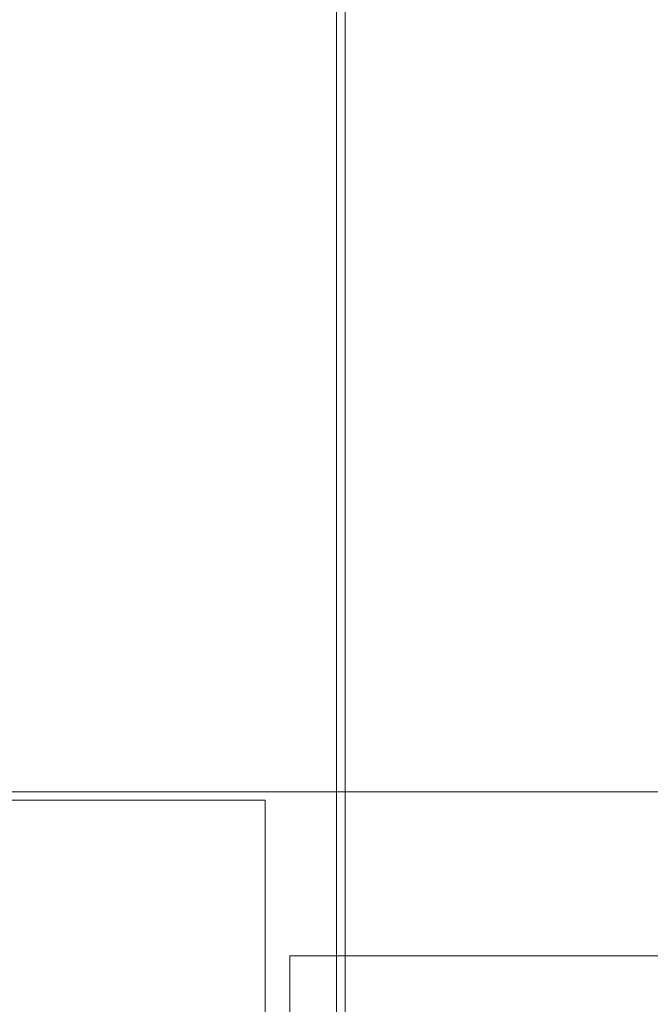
# Model space of a CAD drawing. Header units: metres. Extents: x 1.7 to 42.3, y -72.9 to -47.6.
# Tile 49 of 216: x 9.9 to 11.3, y -66.9 to -64.6. Entities that reach past the tile are written whole.
import ezdxf

# ---------------------------------------------------------------- set-up
doc = ezdxf.new("R2010")
doc.units = ezdxf.units.M
doc.layers.add('2PAV - FRIG_dwg', color=7, linetype='Continuous', lineweight=18, true_color=0x767676)
doc.layers.add('TUB_FRIGO', color=30, linetype='Continuous', lineweight=18, true_color=0xff7f00)
doc.layers.add('A-GENM', color=7, linetype='Continuous', lineweight=18)
doc.layers.add('G-ANNO-SYMB', color=7, linetype='Continuous', lineweight=9)

# ---------------------------------------------------------------- blocks, each defined once
blk = doc.blocks.new('Led_Stripe_11805 - Led_Stripe_11805-7511531-2PAV - FRIGORÍFICA')
at = {"layer": 'A-GENM', "color": 253, "true_color": 0xaaaaaa}
for p, q in [((-1.5, 0.01), (1.5, 0.01)), ((1.5, -0.01), (-1.5, -0.01))]:
    blk.add_line(p, q, dxfattribs=at)
blk = doc.blocks.new('4 GRE - ESCOLA DE CINEMA E AUDIOVISUAL CINE REX R07_rvt-1-2PAV - FRIGORÍFICA')
at = {"layer": 'A-GENM', "color": 253, "lineweight": 18, "true_color": 0xaaaaaa, "extrusion": (0, 0, -1), "rotation": 269.9999999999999}
blk.add_blockref('Led_Stripe_11805 - Led_Stripe_11805-7511531-2PAV - FRIGORÍFICA', (-10.5998, -65.8126), dxfattribs=at)
blk = doc.blocks.new('2PAV - FRIG_dwg-1115023-2PAV - FRIGORÍFICA')
at = {"layer": 'TUB_FRIGO', "flags": 128}
for points in [[(-13.5122, -3.5166), (-11.1307, -3.5166), (-11.1307, -4.4152)], [(-11.0731, -4.3781), (-11.0731, -3.8781), (-8.6359, -3.8781), (-8.6359, -5.0103)]]:
    blk.add_lwpolyline(points, dxfattribs=at)

msp = doc.modelspace()

# ---------------------------------------------------------------- linework, layer by layer
at = {"layer": 'G-ANNO-SYMB'}
msp.add_line((4.1178, -66.3976), (40.6306, -66.3976), dxfattribs=at)

# ---------------------------------------------------------------- block references
at = {"lineweight": 5}
msp.add_blockref('4 GRE - ESCOLA DE CINEMA E AUDIOVISUAL CINE REX R07_rvt-1-2PAV - FRIGORÍFICA', (0, 0), dxfattribs=at)
at = {"layer": '2PAV - FRIG_dwg', "color": 7}
msp.add_blockref('2PAV - FRIG_dwg-1115023-2PAV - FRIGORÍFICA', (21.555, -62.9), dxfattribs=at)

doc.saveas('drawing.dxf')
